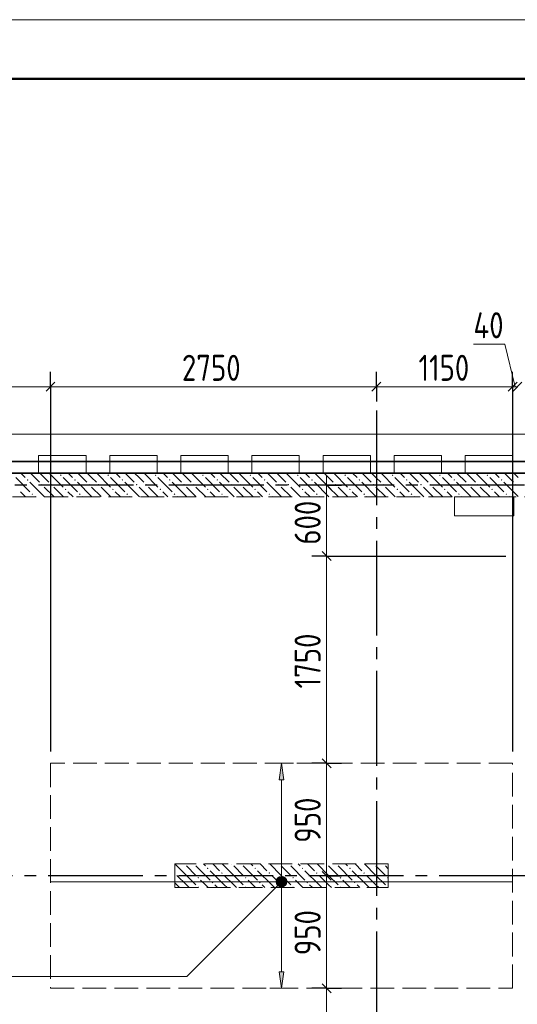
# Model space of a CAD drawing. Header units: millimetres. Extents: x 0 to 36258, y 0 to 42000.
# Tile 13 of 15: x 11614 to 15813, y 33685 to 42000. Entities that reach past the tile are written whole.
import ezdxf

# ---------------------------------------------------------------- set-up
doc = ezdxf.new("R2010")
doc.units = ezdxf.units.MM
doc.linetypes.add('______2', pattern=[270, 200, -70])
doc.linetypes.add('______5', pattern=[1100, 800, -100, 100, -100])
for name, color, linetype, lineweight in [('Standard', 7, 'Continuous', 25), ('ДОП Верх по У', 7, 'Continuous', 25), ('ЖБ Пилон', 180, 'Continuous', 25), ('Оси', 40, '______5', 18), ('Позиционная метка номер позиции', 7, 'Continuous', 13), ('Примечания', 7, 'Continuous', 25)]:
    doc.layers.add(name, color=color, linetype=linetype, lineweight=lineweight)
doc.layers.add('ЖБ Перекрытие верхний уровень', color=7, linetype='Continuous', lineweight=25, true_color=0xe0e0ff)
doc.layers.add('ЖБ Стена верхний уровень', color=7, linetype='Continuous', lineweight=25, true_color=0x006e00)
doc.styles.add('GOST 2.304-81', font='txt')

msp = doc.modelspace()

# ---------------------------------------------------------------- hatches: boundary and pattern name
at = {"layer": 'ДОП Верх по У', "linetype": 'Continuous', "lineweight": 13, "transparency": 33554687}
for points in [[(13844, 35580), (13824, 35720), (13804, 35580)], [(13805.2, 34752.2), (13842.7, 34752.2), (13824, 34757.5)], [(13786.5, 34720), (13861.5, 34720), (13856.2, 34738.7)], [(13786.5, 34720), (13856.2, 34738.7), (13791.7, 34738.7)], [(13791.7, 34701.2), (13861.5, 34720), (13786.5, 34720)], [(13791.7, 34738.7), (13856.2, 34738.7), (13842.7, 34752.2)], [(13791.7, 34738.7), (13842.7, 34752.2), (13805.2, 34752.2)], [(13791.7, 34701.2), (13856.2, 34701.2), (13861.5, 34720)], [(13805.2, 34687.7), (13856.2, 34701.2), (13791.7, 34701.2)], [(13805.2, 34687.7), (13842.7, 34687.7), (13856.2, 34701.2)], [(13842.7, 34687.7), (13805.2, 34687.7), (13824, 34682.5)]]:
    msp.add_hatch(color=7, dxfattribs=at).paths.add_polyline_path(points)
msp.add_hatch(color=7, dxfattribs=at).paths.add_polyline_path([(13844, 33960), (13824, 33820), (13804, 33960)], flags=16)
at = {"layer": 'ЖБ Пилон', "linetype": 'Continuous', "lineweight": 18, "transparency": 33554687}
for points in [[(13004.3, 34870), (13001, 34866.6), (12997.6, 34870)], [(13084.3, 34870), (13081, 34866.6), (13077.6, 34870)], [(13404.3, 34870), (13401, 34866.6), (13397.6, 34870)], [(13484.3, 34870), (13481, 34866.6), (13477.6, 34870)], [(13804.3, 34870), (13801, 34866.6), (13797.6, 34870)], [(13884.3, 34870), (13881, 34866.6), (13877.6, 34870)], [(14204.3, 34870), (14201, 34866.6), (14197.6, 34870)], [(14284.3, 34870), (14281, 34866.6), (14277.6, 34870)], [(14604.3, 34870), (14601, 34866.6), (14597.6, 34870)], [(14684.3, 34870), (14681, 34866.6), (14677.6, 34870)], [(12924, 34796.6), (12927.5, 34793.1), (12924, 34789.7)], [(13114.5, 34753.1), (13121, 34759.6), (13127.5, 34753.1), (13121, 34746.6)], [(13194.5, 34833.1), (13201, 34839.6), (13207.5, 34833.1), (13201, 34826.6)], [(13314.5, 34793.1), (13321, 34799.6), (13327.5, 34793.1), (13321, 34786.6)], [(13514.5, 34753.1), (13521, 34759.6), (13527.5, 34753.1), (13521, 34746.6)], [(13594.5, 34833.1), (13601, 34839.6), (13607.5, 34833.1), (13601, 34826.6)], [(13714.5, 34793.1), (13721, 34799.6), (13727.5, 34793.1), (13721, 34786.6)], [(13914.5, 34753.1), (13921, 34759.6), (13927.5, 34753.1), (13921, 34746.6)], [(13994.5, 34833.1), (14001, 34839.6), (14007.5, 34833.1), (14001, 34826.6)], [(14114.5, 34793.1), (14121, 34799.6), (14127.5, 34793.1), (14121, 34786.6)], [(14314.5, 34753.1), (14321, 34759.6), (14327.5, 34753.1), (14321, 34746.6)], [(14394.5, 34833.1), (14401, 34839.6), (14407.5, 34833.1), (14401, 34826.6)], [(14514.5, 34793.1), (14521, 34799.6), (14527.5, 34793.1), (14521, 34786.6)], [(14714.5, 34753.1), (14721, 34759.6), (14724, 34756.6), (14724, 34749.7), (14721, 34746.6)], [(13114.5, 34673.1), (13121, 34679.6), (13127.5, 34673.1), (13124.3, 34670), (13117.6, 34670)], [(13234.5, 34713.1), (13241, 34719.6), (13247.4, 34713.1), (13241, 34706.6)], [(13514.5, 34673.1), (13521, 34679.6), (13527.5, 34673.1), (13524.3, 34670), (13517.6, 34670)], [(13634.5, 34713.1), (13641, 34719.6), (13647.4, 34713.1), (13641, 34706.6)], [(13914.5, 34673.1), (13921, 34679.6), (13927.5, 34673.1), (13924.3, 34670), (13917.6, 34670)], [(14034.5, 34713.1), (14041, 34719.6), (14047.4, 34713.1), (14041, 34706.6)], [(14314.5, 34673.1), (14321, 34679.6), (14327.5, 34673.1), (14324.3, 34670), (14317.6, 34670)], [(14434.5, 34713.1), (14441, 34719.6), (14447.4, 34713.1), (14441, 34706.6)], [(14714.5, 34673.1), (14721, 34679.6), (14724, 34676.6), (14724, 34670), (14717.6, 34670)]]:
    msp.add_hatch(color=7, dxfattribs=at).paths.add_polyline_path(points, flags=16)
at = {"layer": 'ЖБ Стена верхний уровень', "linetype": 'Continuous', "lineweight": 18, "transparency": 33554687}
for points in [[(11674.5, 38113.1), (11681, 38119.6), (11687.5, 38113.1), (11681, 38106.6)], [(11954.4, 38153.1), (11960.9, 38159.6), (11967.4, 38153.1), (11960.9, 38146.6)], [(12074.5, 38113.1), (12081, 38119.6), (12087.5, 38113.1), (12081, 38106.6)], [(12354.4, 38153.1), (12360.9, 38159.6), (12367.4, 38153.1), (12360.9, 38146.6)], [(12474.5, 38113.1), (12481, 38119.6), (12487.5, 38113.1), (12481, 38106.6)], [(12754.4, 38153.1), (12760.9, 38159.6), (12767.4, 38153.1), (12760.9, 38146.6)], [(12874.5, 38113.1), (12881, 38119.6), (12887.5, 38113.1), (12881, 38106.6)], [(13154.4, 38153.1), (13160.9, 38159.6), (13167.4, 38153.1), (13160.9, 38146.6)], [(13274.5, 38113.1), (13281, 38119.6), (13287.5, 38113.1), (13281, 38106.6)], [(13554.4, 38153.1), (13560.9, 38159.6), (13567.4, 38153.1), (13560.9, 38146.6)], [(13674.5, 38113.1), (13681, 38119.6), (13687.5, 38113.1), (13681, 38106.6)], [(13954.4, 38153.1), (13960.9, 38159.6), (13967.4, 38153.1), (13960.9, 38146.6)], [(14074.5, 38113.1), (14081, 38119.6), (14087.5, 38113.1), (14081, 38106.6)], [(14354.4, 38153.1), (14360.9, 38159.6), (14367.4, 38153.1), (14360.9, 38146.6)], [(14474.5, 38113.1), (14481, 38119.6), (14487.5, 38113.1), (14481, 38106.6)], [(14754.4, 38153.1), (14760.9, 38159.6), (14767.4, 38153.1), (14760.9, 38146.6)], [(14874.5, 38113.1), (14881, 38119.6), (14887.5, 38113.1), (14881, 38106.6)], [(15154.4, 38153.1), (15160.9, 38159.6), (15167.4, 38153.1), (15160.9, 38146.6)], [(15274.5, 38113.1), (15281, 38119.6), (15287.5, 38113.1), (15281, 38106.6)], [(15554.4, 38153.1), (15560.9, 38159.6), (15567.4, 38153.1), (15560.9, 38146.6)], [(15674.5, 38113.1), (15681, 38119.6), (15687.5, 38113.1), (15681, 38106.6)], [(11794.5, 38073.1), (11801, 38079.6), (11807.5, 38073.1), (11801, 38066.6)], [(11874.5, 38073.1), (11881, 38079.6), (11887.5, 38073.1), (11881, 38066.6)], [(11994.5, 38033.1), (12001, 38039.6), (12007.5, 38033.1), (12001, 38026.6)], [(12194.5, 38073.1), (12201, 38079.6), (12207.5, 38073.1), (12201, 38066.6)], [(12274.5, 38073.1), (12281, 38079.6), (12287.5, 38073.1), (12281, 38066.6)], [(12394.5, 38033.1), (12401, 38039.6), (12407.5, 38033.1), (12401, 38026.6)], [(12594.5, 38073.1), (12601, 38079.6), (12607.5, 38073.1), (12601, 38066.6)], [(12674.5, 38073.1), (12681, 38079.6), (12687.5, 38073.1), (12681, 38066.6)], [(12794.5, 38033.1), (12801, 38039.6), (12807.5, 38033.1), (12801, 38026.6)], [(12994.5, 38073.1), (13001, 38079.6), (13007.5, 38073.1), (13001, 38066.6)], [(13074.5, 38073.1), (13081, 38079.6), (13087.5, 38073.1), (13081, 38066.6)], [(13194.5, 38033.1), (13201, 38039.6), (13207.5, 38033.1), (13201, 38026.6)], [(13394.5, 38073.1), (13401, 38079.6), (13407.5, 38073.1), (13401, 38066.6)], [(13474.5, 38073.1), (13481, 38079.6), (13487.5, 38073.1), (13481, 38066.6)], [(13594.5, 38033.1), (13601, 38039.6), (13607.5, 38033.1), (13601, 38026.6)], [(13794.5, 38073.1), (13801, 38079.6), (13807.5, 38073.1), (13801, 38066.6)], [(13874.5, 38073.1), (13881, 38079.6), (13887.5, 38073.1), (13881, 38066.6)], [(13994.5, 38033.1), (14001, 38039.6), (14007.5, 38033.1), (14001, 38026.6)], [(14194.5, 38073.1), (14201, 38079.6), (14207.5, 38073.1), (14201, 38066.6)], [(14274.5, 38073.1), (14281, 38079.6), (14287.5, 38073.1), (14281, 38066.6)], [(14394.5, 38033.1), (14401, 38039.6), (14407.5, 38033.1), (14401, 38026.6)], [(14594.5, 38073.1), (14601, 38079.6), (14607.5, 38073.1), (14601, 38066.6)], [(14674.5, 38073.1), (14681, 38079.6), (14687.5, 38073.1), (14681, 38066.6)], [(14794.5, 38033.1), (14801, 38039.6), (14807.5, 38033.1), (14801, 38026.6)], [(14994.5, 38073.1), (15001, 38079.6), (15007.5, 38073.1), (15001, 38066.6)], [(15074.5, 38073.1), (15081, 38079.6), (15087.5, 38073.1), (15081, 38066.6)], [(15194.5, 38033.1), (15201, 38039.6), (15207.5, 38033.1), (15201, 38026.6)], [(15394.5, 38073.1), (15401, 38079.6), (15407.5, 38073.1), (15401, 38066.6)], [(15474.5, 38073.1), (15481, 38079.6), (15487.5, 38073.1), (15481, 38066.6)], [(15594.5, 38033.1), (15601, 38039.6), (15607.5, 38033.1), (15601, 38026.6)], [(15794.5, 38073.1), (15801, 38079.6), (15807.5, 38073.1), (15801, 38066.6)], [(11714.5, 37993.1), (11721, 37999.6), (11727.5, 37993.1), (11721, 37986.6)], [(12114.5, 37993.1), (12121, 37999.6), (12127.5, 37993.1), (12121, 37986.6)], [(12514.5, 37993.1), (12521, 37999.6), (12527.5, 37993.1), (12521, 37986.6)], [(12914.5, 37993.1), (12921, 37999.6), (12927.5, 37993.1), (12921, 37986.6)], [(13314.5, 37993.1), (13321, 37999.6), (13327.5, 37993.1), (13321, 37986.6)], [(13714.5, 37993.1), (13721, 37999.6), (13727.5, 37993.1), (13721, 37986.6)], [(14114.5, 37993.1), (14121, 37999.6), (14127.5, 37993.1), (14121, 37986.6)], [(14514.5, 37993.1), (14521, 37999.6), (14527.5, 37993.1), (14521, 37986.6)], [(14914.5, 37993.1), (14921, 37999.6), (14927.5, 37993.1), (14921, 37986.6)], [(15314.5, 37993.1), (15321, 37999.6), (15327.5, 37993.1), (15321, 37986.6)], [(15714.5, 37993.1), (15721, 37999.6), (15727.5, 37993.1), (15721, 37986.6)]]:
    msp.add_hatch(color=7, dxfattribs=at).paths.add_polyline_path(points, flags=16)
at = {"layer": 'Позиционная метка номер позиции', "linetype": 'Continuous', "lineweight": 13, "transparency": 33554687}
for points in [[(13867.3, 34708.5), (13812.5, 34763.3), (13792.2, 34751.8)], [(13867.3, 34731.5), (13835.4, 34763.3), (13812.5, 34763.3)], [(13867.3, 34731.5), (13812.5, 34763.3), (13867.3, 34708.5)], [(13835.4, 34763.3), (13867.3, 34731.5), (13855.8, 34751.8)], [(13855.8, 34688.2), (13792.2, 34751.8), (13780.7, 34731.5)], [(13855.8, 34688.2), (13780.7, 34731.5), (13835.4, 34676.7)], [(13835.4, 34676.7), (13780.7, 34731.5), (13780.7, 34708.5)], [(13835.4, 34676.7), (13780.7, 34708.5), (13812.5, 34676.7)], [(13812.5, 34676.7), (13780.7, 34708.5), (13792.2, 34688.2)], [(13867.3, 34708.5), (13792.2, 34751.8), (13855.8, 34688.2)]]:
    msp.add_hatch(color=7, dxfattribs=at).paths.add_polyline_path(points)

# ---------------------------------------------------------------- linework, layer by layer
at = {"layer": 'Standard', "color": 7, "linetype": 'Continuous', "lineweight": 13, "transparency": 33554687}
for p, q in [((15709.2, 39259.4), (15443.3, 39259.4)), ((15794.7, 38900), (15709.2, 39259.4)), ((11874, 38900), (10461, 38900)), ((14624, 38900), (11874, 38900)), ((15774, 38900), (14624, 38900)), ((15815.4, 38900), (15774, 38900)), ((14204, 38070), (14204, 38145)), ((14204, 37470), (14204, 38070)), ((14204, 35720), (14204, 37470)), ((14204, 34770), (14204, 35720)), ((14204, 33820), (14204, 34770)), ((14204, 32780), (14204, 33820))]:
    msp.add_line(p, q, dxfattribs=at)
at = {"layer": 'Standard', "color": 251, "linetype": 'Continuous', "lineweight": -3, "true_color": 0x656565, "transparency": 33554687}
for p, q in [((11874, 38900), (11874, 39025)), ((14624, 38900), (14624, 39025)), ((15774, 38900), (15774, 39025)), ((11874, 38900), (11874, 38775)), ((11874, 38900), (11874, 35820)), ((14624, 38900), (14624, 38775)), ((14624, 38900), (14624, 38820)), ((15774, 38900), (15774, 38775)), ((15774, 38900), (15774, 35820)), ((14204, 38070), (14079, 38070)), ((14204, 38070), (14329, 38070)), ((14204, 38070), (14204, 38070)), ((14204, 37470), (14079, 37470)), ((14204, 37470), (14329, 37470)), ((14204, 37470), (15715.4, 37470)), ((14204, 35720), (14079, 35720)), ((14204, 35720), (14329, 35720)), ((14204, 34770), (14079, 34770)), ((14204, 34770), (14329, 34770)), ((14204, 33820), (14079, 33820)), ((14204, 33820), (14329, 33820))]:
    msp.add_line(p, q, dxfattribs=at)
at = {"layer": 'Standard', "color": 7, "linetype": 'Continuous', "lineweight": 25, "transparency": 33554687}
for p, q in [((11911.5, 38937.5), (11836.5, 38862.5)), ((14661.5, 38937.5), (14586.5, 38862.5)), ((15811.5, 38937.5), (15736.5, 38862.5)), ((15852.9, 38937.5), (15777.9, 38862.5)), ((14241.5, 38032.5), (14166.5, 38107.5)), ((14241.5, 37432.5), (14166.5, 37507.5)), ((14241.5, 35682.5), (14166.5, 35757.5)), ((14241.5, 34732.5), (14166.5, 34807.5)), ((14241.5, 33782.5), (14166.5, 33857.5))]:
    msp.add_line(p, q, dxfattribs=at)
at = {"layer": 'Standard', "color": 7, "linetype": 'Continuous', "lineweight": 13, "transparency": 33554687}
msp.add_lwpolyline([(0, 0), (29700, 0), (29700, 42000), (0, 42000), (0, 0)], close=True, dxfattribs=at)
at = {"layer": 'Standard', "color": 7, "linetype": 'Continuous', "lineweight": 50, "transparency": 33554687}
msp.add_lwpolyline([(2000, 41500), (29200, 41500), (29200, 500), (2000, 500), (2000, 41500)], close=True, dxfattribs=at)
at = {"layer": 'Standard', "color": 254, "linetype": 'Continuous', "lineweight": 35, "true_color": 0xc4c4ff, "transparency": 33554687}
for points in [[(7892, 16830), (22193, 16830), (22193, 38270), (7892, 38270), (7892, 16830)], [(7992, 16930), (22093, 16930), (22093, 38170), (7992, 38170), (7992, 16930)]]:
    msp.add_lwpolyline(points, dxfattribs=at)
at = {"layer": 'Standard', "color": 251, "linetype": 'Continuous', "lineweight": -3, "true_color": 0x656565, "transparency": 33554687}
for points in [[(14204, 35720), (14187, 35720), (14187, 35720), (14187, 35720), (14187, 35720), (14079, 35720)], [(14204, 34770), (14187, 34770), (14187, 34770), (14187, 34770), (14187, 34770), (14187, 34770), (14187, 34770), (14159, 34770)], [(14204, 33820), (14187, 33820), (14187, 33820), (14187, 33820), (14187, 33820), (14187, 33820), (14187, 33820), (14187, 33820), (14187, 33820), (14079, 33820)]]:
    msp.add_lwpolyline(points, dxfattribs=at)
at = {"layer": 'ДОП Верх по У', "color": 251, "linetype": 'Continuous', "lineweight": 13, "true_color": 0x494949, "transparency": 33554687}
for p, q in [((13824, 35720), (13724, 35720)), ((13824, 35720), (13804, 35580)), ((13844, 35580), (13824, 35720)), ((13824, 35720), (13924, 35720)), ((13824, 35720), (13824, 35720)), ((13804, 35580), (13844, 35580)), ((13824, 34750), (13824, 35580)), ((13786.5, 34720), (13786.5, 34720)), ((13824, 33960), (13824, 34690)), ((13861.5, 34720), (13861.5, 34720)), ((13824, 33820), (13804, 33960)), ((13804, 33960), (13844, 33960)), ((13844, 33960), (13824, 33820)), ((13824, 33820), (13724, 33820)), ((13824, 33820), (13924, 33820)), ((13824, 33820), (13824, 33820))]:
    msp.add_line(p, q, dxfattribs=at)
at = {"layer": 'ДОП Верх по У', "color": 7, "linetype": 'Continuous', "lineweight": 18, "transparency": 33554687}
msp.add_line((11880, 34720), (15768, 34720), dxfattribs=at)
at = {"layer": 'ДОП Верх по У', "color": 251, "linetype": 'Continuous', "lineweight": 13, "true_color": 0x494949, "transparency": 33554687}
msp.add_circle((13824, 34720), 37.5, dxfattribs=at)
at = {"layer": 'ЖБ Перекрытие верхний уровень', "color": 7, "linetype": 'Continuous', "lineweight": 18, "transparency": 33554687}
for p, q in [((22354, 38500), (7394, 38500)), ((11774, 38320), (12174, 38320)), ((11774, 38170), (11774, 38320)), ((12174, 38320), (12174, 38170)), ((12374, 38170), (12374, 38320)), ((12374, 38320), (12774, 38320)), ((12774, 38320), (12774, 38170)), ((12974, 38320), (13374, 38320)), ((12974, 38170), (12974, 38320)), ((13374, 38320), (13374, 38170)), ((13574, 38170), (13574, 38320)), ((13574, 38320), (13974, 38320)), ((13974, 38320), (13974, 38170)), ((14174, 38320), (14574, 38320)), ((14174, 38170), (14174, 38320)), ((14574, 38320), (14574, 38170)), ((14774, 38170), (14774, 38320)), ((14774, 38320), (15174, 38320)), ((15174, 38320), (15174, 38170)), ((15374, 38320), (15774, 38320)), ((15374, 38170), (15374, 38320)), ((15774, 38320), (15774, 38170)), ((12174, 38170), (11774, 38170)), ((12774, 38170), (12374, 38170)), ((13374, 38170), (12974, 38170)), ((13974, 38170), (13574, 38170)), ((14574, 38170), (14174, 38170)), ((15174, 38170), (14774, 38170)), ((15774, 38170), (15374, 38170)), ((15783.8, 37970), (15283.8, 37970)), ((15283.8, 37970), (15283.8, 37810)), ((15783.8, 37810), (15783.8, 37970)), ((15283.8, 37810), (15783.8, 37810))]:
    msp.add_line(p, q, dxfattribs=at)
at = {"layer": 'ЖБ Пилон', "color": 253, "linetype": '______2', "lineweight": 13, "true_color": 0xa0a0a0, "transparency": 33554687}
for p, q in [((14724, 34870), (12924, 34870)), ((12924, 34870), (12924, 34670)), ((14724, 34670), (14724, 34870)), ((12924, 34670), (14724, 34670))]:
    msp.add_line(p, q, dxfattribs=at)
at = {"layer": 'ЖБ Пилон', "color": 9, "linetype": 'Continuous', "lineweight": 18, "true_color": 0xc7c7c7, "transparency": 33554687}
for p, q in [((13021, 34773.1), (12924.1, 34870)), ((13021, 34853.1), (13101, 34773.1)), ((13101, 34853.1), (13221, 34733.1)), ((13164.1, 34870), (13181, 34853.1)), ((13244.1, 34870), (13301, 34813.1)), ((13421, 34773.1), (13324.1, 34870)), ((13421, 34853.1), (13501, 34773.1)), ((13501, 34853.1), (13621, 34733.1)), ((13564.1, 34870), (13581, 34853.1)), ((13644.1, 34870), (13701, 34813.1)), ((13821, 34773.1), (13724.1, 34870)), ((13821, 34853.1), (13901, 34773.1)), ((13901, 34853.1), (14021, 34733.1)), ((13964.1, 34870), (13981, 34853.1)), ((14044.1, 34870), (14101, 34813.1)), ((14221, 34773.1), (14124.1, 34870)), ((14221, 34853.1), (14301, 34773.1)), ((14301, 34853.1), (14421, 34733.1)), ((14364.1, 34870), (14381, 34853.1)), ((14444.1, 34870), (14501, 34813.1)), ((14621, 34773.1), (14524.1, 34870)), ((14621, 34853.1), (14701, 34773.1)), ((14701, 34853.1), (14724, 34830.1)), ((12941, 34773.1), (13021, 34693.1)), ((13021, 34773.1), (13101, 34693.1)), ((13341, 34693.1), (13221, 34813.1)), ((13341, 34773.1), (13421, 34693.1)), ((13421, 34773.1), (13501, 34693.1)), ((13741, 34693.1), (13621, 34813.1)), ((13741, 34773.1), (13821, 34693.1)), ((13821, 34773.1), (13901, 34693.1)), ((14141, 34693.1), (14021, 34813.1)), ((14141, 34773.1), (14221, 34693.1)), ((14221, 34773.1), (14301, 34693.1)), ((14541, 34693.1), (14421, 34813.1)), ((14541, 34773.1), (14621, 34693.1)), ((14621, 34773.1), (14701, 34693.1)), ((12941, 34693.1), (12924, 34710.1)), ((12941, 34693.1), (12964.1, 34670)), ((13021, 34693.1), (13044.1, 34670)), ((13181, 34693.1), (13141, 34733.1)), ((13204.1, 34670), (13181, 34693.1)), ((13260.9, 34693.1), (13284.1, 34670)), ((13341, 34693.1), (13364.1, 34670)), ((13421, 34693.1), (13444.1, 34670)), ((13581, 34693.1), (13541, 34733.1)), ((13604.1, 34670), (13581, 34693.1)), ((13660.9, 34693.1), (13684.1, 34670)), ((13741, 34693.1), (13764.1, 34670)), ((13821, 34693.1), (13844.1, 34670)), ((13981, 34693.1), (13941, 34733.1)), ((14004.1, 34670), (13981, 34693.1)), ((14060.9, 34693.1), (14084.1, 34670)), ((14141, 34693.1), (14164.1, 34670)), ((14221, 34693.1), (14244.1, 34670)), ((14381, 34693.1), (14341, 34733.1)), ((14404.1, 34670), (14381, 34693.1)), ((14460.9, 34693.1), (14484.1, 34670)), ((14541, 34693.1), (14564.1, 34670)), ((14621, 34693.1), (14644.1, 34670))]:
    msp.add_line(p, q, dxfattribs=at)
at = {"layer": 'ЖБ Стена верхний уровень', "color": 251, "linetype": '______2', "lineweight": 13, "true_color": 0x656565, "transparency": 33554687}
for p, q in [((22024, 38170), (9124, 38170)), ((9124, 37970), (21824, 37970))]:
    msp.add_line(p, q, dxfattribs=at)
at = {"layer": 'ЖБ Стена верхний уровень', "color": 9, "linetype": 'Continuous', "lineweight": 18, "true_color": 0xc7c7c7, "transparency": 33554687}
for p, q in [((11624.1, 38170), (11660.9, 38133.1)), ((11704.1, 38170), (11781, 38093.1)), ((11821, 38133.1), (11784.1, 38170)), ((11864.1, 38170), (11981, 38053.1)), ((12024.1, 38170), (12060.9, 38133.1)), ((12104.1, 38170), (12181, 38093.1)), ((12221, 38133.1), (12184.1, 38170)), ((12264.1, 38170), (12381, 38053.1)), ((12424.1, 38170), (12460.9, 38133.1)), ((12504.1, 38170), (12581, 38093.1)), ((12621, 38133.1), (12584.1, 38170)), ((12664.1, 38170), (12781, 38053.1)), ((12824.1, 38170), (12860.9, 38133.1)), ((12904.1, 38170), (12981, 38093.1)), ((13021, 38133.1), (12984.1, 38170)), ((13064.1, 38170), (13181, 38053.1)), ((13224.1, 38170), (13260.9, 38133.1)), ((13304.1, 38170), (13381, 38093.1)), ((13421, 38133.1), (13384.1, 38170)), ((13464.1, 38170), (13581, 38053.1)), ((13624.1, 38170), (13660.9, 38133.1)), ((13704.1, 38170), (13781, 38093.1)), ((13821, 38133.1), (13784.1, 38170)), ((13864.1, 38170), (13981, 38053.1)), ((14024.1, 38170), (14060.9, 38133.1)), ((14104.1, 38170), (14181, 38093.1)), ((14221, 38133.1), (14184.1, 38170)), ((14264.1, 38170), (14381, 38053.1)), ((14424.1, 38170), (14460.9, 38133.1)), ((14504.1, 38170), (14581, 38093.1)), ((14621, 38133.1), (14584.1, 38170)), ((14664.1, 38170), (14781, 38053.1)), ((14824.1, 38170), (14860.9, 38133.1)), ((14904.1, 38170), (14981, 38093.1)), ((15021, 38133.1), (14984.1, 38170)), ((15064.1, 38170), (15181, 38053.1)), ((15224.1, 38170), (15260.9, 38133.1)), ((15304.1, 38170), (15381, 38093.1)), ((15421, 38133.1), (15384.1, 38170)), ((15464.1, 38170), (15581, 38053.1)), ((15624.1, 38170), (15660.9, 38133.1)), ((15704.1, 38170), (15781, 38093.1)), ((15821, 38133.1), (15784.1, 38170)), ((11581, 38133.1), (11701, 38013.1)), ((11821, 37973.1), (11701, 38093.1)), ((11860.9, 38093.1), (11821, 38133.1)), ((11981, 38133.1), (12101, 38013.1)), ((12221, 37973.1), (12101, 38093.1)), ((12260.9, 38093.1), (12221, 38133.1)), ((12381, 38133.1), (12501, 38013.1)), ((12621, 37973.1), (12501, 38093.1)), ((12660.9, 38093.1), (12621, 38133.1)), ((12781, 38133.1), (12901, 38013.1)), ((13021, 37973.1), (12901, 38093.1)), ((13060.9, 38093.1), (13021, 38133.1)), ((13181, 38133.1), (13301, 38013.1)), ((13421, 37973.1), (13301, 38093.1)), ((13460.9, 38093.1), (13421, 38133.1)), ((13581, 38133.1), (13701, 38013.1)), ((13821, 37973.1), (13701, 38093.1)), ((13860.9, 38093.1), (13821, 38133.1)), ((13981, 38133.1), (14101, 38013.1)), ((14221, 37973.1), (14101, 38093.1)), ((14260.9, 38093.1), (14221, 38133.1)), ((14381, 38133.1), (14501, 38013.1)), ((14621, 37973.1), (14501, 38093.1)), ((14660.9, 38093.1), (14621, 38133.1)), ((14781, 38133.1), (14901, 38013.1)), ((15021, 37973.1), (14901, 38093.1)), ((15060.9, 38093.1), (15021, 38133.1)), ((15181, 38133.1), (15301, 38013.1)), ((15421, 37973.1), (15301, 38093.1)), ((15460.9, 38093.1), (15421, 38133.1)), ((15581, 38133.1), (15701, 38013.1)), ((15821, 37973.1), (15701, 38093.1)), ((11664.1, 37970), (11621, 38013.1)), ((11821, 38053.1), (11901, 37973.1)), ((11901, 38053.1), (11984.1, 37970)), ((12064.1, 37970), (12021, 38013.1)), ((12221, 38053.1), (12301, 37973.1)), ((12301, 38053.1), (12384.1, 37970)), ((12464.1, 37970), (12421, 38013.1)), ((12621, 38053.1), (12701, 37973.1)), ((12701, 38053.1), (12784.1, 37970)), ((12864.1, 37970), (12821, 38013.1)), ((13021, 38053.1), (13101, 37973.1)), ((13101, 38053.1), (13184.1, 37970)), ((13264.1, 37970), (13221, 38013.1)), ((13421, 38053.1), (13501, 37973.1)), ((13501, 38053.1), (13584.1, 37970)), ((13664.1, 37970), (13621, 38013.1)), ((13821, 38053.1), (13901, 37973.1)), ((13901, 38053.1), (13984.1, 37970)), ((14064.1, 37970), (14021, 38013.1)), ((14221, 38053.1), (14301, 37973.1)), ((14301, 38053.1), (14384.1, 37970)), ((14464.1, 37970), (14421, 38013.1)), ((14621, 38053.1), (14701, 37973.1)), ((14701, 38053.1), (14784.1, 37970)), ((14864.1, 37970), (14821, 38013.1)), ((15021, 38053.1), (15101, 37973.1)), ((15101, 38053.1), (15184.1, 37970)), ((15264.1, 37970), (15221, 38013.1)), ((15421, 38053.1), (15501, 37973.1)), ((15501, 38053.1), (15584.1, 37970)), ((15664.1, 37970), (15621, 38013.1)), ((11741, 37973.1), (11744.1, 37970)), ((11821, 37973.1), (11824.1, 37970)), ((12141, 37973.1), (12144.1, 37970)), ((12221, 37973.1), (12224.1, 37970)), ((12541, 37973.1), (12544.1, 37970)), ((12621, 37973.1), (12624.1, 37970)), ((12941, 37973.1), (12944.1, 37970)), ((13021, 37973.1), (13024.1, 37970)), ((13341, 37973.1), (13344.1, 37970)), ((13421, 37973.1), (13424.1, 37970)), ((13741, 37973.1), (13744.1, 37970)), ((13821, 37973.1), (13824.1, 37970)), ((14141, 37973.1), (14144.1, 37970)), ((14221, 37973.1), (14224.1, 37970)), ((14541, 37973.1), (14544.1, 37970)), ((14621, 37973.1), (14624.1, 37970)), ((14941, 37973.1), (14944.1, 37970)), ((15021, 37973.1), (15024.1, 37970)), ((15341, 37973.1), (15344.1, 37970)), ((15421, 37973.1), (15424.1, 37970)), ((15740.9, 37973.1), (15744.1, 37970))]:
    msp.add_line(p, q, dxfattribs=at)
at = {"layer": 'Оси', "color": 8, "linetype": '______5', "lineweight": -3, "transparency": 33554687}
for p, q in [((14624, 38700), (14624, 14930)), ((23574, 38070), (3600, 38070)), ((22554, 34770), (3600, 34770))]:
    msp.add_line(p, q, dxfattribs=at)
at = {"layer": 'Позиционная метка номер позиции', "color": 7, "linetype": 'Continuous', "lineweight": 13, "transparency": 33554687}
for p, q in [((13792.2, 34751.8), (13792.2, 34751.8)), ((13792.2, 34688.2), (13792.2, 34688.2)), ((13855.8, 34751.8), (13855.8, 34751.8)), ((13855.8, 34688.2), (13855.8, 34688.2))]:
    msp.add_line(p, q, dxfattribs=at)
msp.add_lwpolyline([(13824, 34720), (13024, 33920), (4920.5, 33920)], dxfattribs=at)
msp.add_circle((13824, 34720), 45, dxfattribs=at)
at = {"layer": 'Примечания', "color": 7, "linetype": '______2', "lineweight": 18, "transparency": 33554687}
for p, q in [((15774, 35720), (11874, 35720)), ((11874, 35720), (11874, 33820)), ((15774, 33820), (15774, 35720)), ((11874, 33820), (15774, 33820))]:
    msp.add_line(p, q, dxfattribs=at)

# ---------------------------------------------------------------- texts
at = {"layer": 'Standard', "color": 7, "linetype": 'Continuous', "lineweight": 25, "transparency": 33554687, "char_height": 220, "attachment_point": 7, "style": 'GOST 2.304-81'}
for s, insert, width in [('40', (15443.3, 39309.4), 391.311), ('2750', (12983.2, 38950), 657.046), ('1150', (14980.1, 38950), 563.284)]:
    msp.add_mtext(s, dxfattribs=dict(at, insert=insert, width=width))
at = {"layer": 'Standard', "color": 7, "linetype": 'Continuous', "lineweight": 25, "transparency": 33554687, "char_height": 220, "attachment_point": 7, "rotation": 90, "style": 'GOST 2.304-81'}
for s, insert, width in [('600', (14154, 37566.7), 531.967), ('1750', (14154, 36352.6), 610.171), ('950', (14154, 35049.5), 516.396), ('950', (14154, 34099.5), 516.396), ('1040', (14154, 33049.8), 625.735)]:
    msp.add_mtext(s, dxfattribs=dict(at, insert=insert, width=width))

doc.saveas('drawing.dxf')
